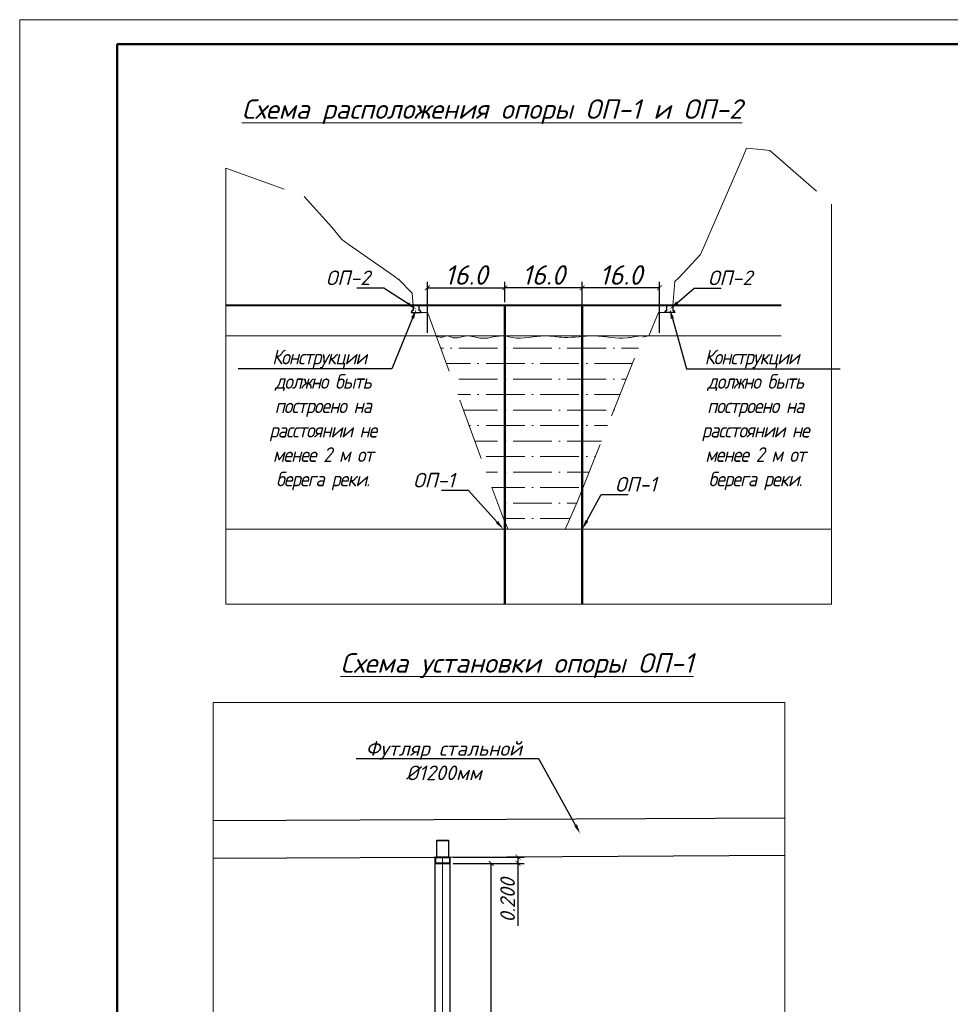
# Model space of a CAD drawing. Header units: millimetres. Extents: x 12962 to 32397, y -4138 to -1429.
# Tile 28 of 41: x 13347 to 13538, y -2257 to -2055. Entities that reach past the tile are written whole.
import ezdxf
from ezdxf import colors
from ezdxf.entities.mleader import LeaderData, LeaderLine
from ezdxf.math import Vec2, Vec3

# ---------------------------------------------------------------- set-up
doc = ezdxf.new("R2010")
doc.units = ezdxf.units.MM
doc.linetypes.add('DASHED2', pattern=[0.375, 0.25, -0.125])
doc.linetypes.add('HIDDEN', pattern=[9.525, 6.35, -3.175])
for name, color, linetype in [('(017) Канализация', 33, 'KANALIS_K_1'), ('1', 7, 'Continuous'), ('_PP_TAB', 7, 'Continuous'), ('KOLOD', 250, 'Continuous'), ('ЛИНИИ(та)', 3, 'Continuous')]:
    doc.layers.add(name, color=color, linetype=linetype)
for name, color, linetype, lineweight in [('.', 7, 'Continuous', 15), ('1_В1', 160, 'Continuous', 100), ('_1 asosiy', 7, 'Continuous', 40), ('_КЛ  Профиль', 7, 'Continuous', 20), ('_Сущ профиль поверхности', 7, 'DASHED2', 30)]:
    doc.layers.add(name, color=color, linetype=linetype, lineweight=lineweight)
doc.styles.add('ISOCPEUR', font='isocpeui.ttf')
doc.styles.get("Standard").update_dxf_attribs({"font": 'arial.ttf'})
doc.styles.add('НВК_Ш_(3)_И', font='isocpeui.ttf', dxfattribs={"height": 3})
doc.styles.add('НВК_Ш_(4)_И', font='isocpeui.ttf', dxfattribs={"height": 4})
doc.styles.add('Шрифт Р2', font='isocpeui.ttf', dxfattribs={"height": 2})
doc.linetypes.add('KANALIS_K_1', pattern='A,1,[">",Standard,S=1.8,R=0,X=-0.9,Y=-0.9],3,-1,["К",Standard,S=1.8,R=0,X=-0.9,Y=-0.9],-1,10', length=16)
doc.dimstyles.new('ISOCPEUR ш2', dxfattribs={"dimtxt": 2, "dimasz": 1, "dimexe": 1.25, "dimexo": 0.625, "dimtad": 1, "dimlfac": 0.5, "dimtxsty": 'Шрифт Р2', "dimblk": 'ARCHTICK', "dimcen": 2.5, "dimadec": 0, "dimazin": 0, "dimtfac": 1, "dimtmove": 0, "dimatfit": 3, "dimfxl": 1, "dimarcsym": 0})

# ---------------------------------------------------------------- blocks, each defined once
blk = doc.blocks.new('_ArchTick')
at = {"color": 0, "linetype": 'ByBlock', "const_width": 0.15}
blk.add_lwpolyline([(-0.5, -0.5), (0.5, 0.5)], dxfattribs=at)
blk = doc.blocks.new('*D1760')
at = {"layer": 'Defpoints', "color": 0, "lineweight": 25, "transparency": 16777216}
for p in [(13435.59, -2227.74), (13444.06, -2227.74), (13435.59, -2314.42)]:
    blk.add_point(p, dxfattribs=at)
at = {"layer": 'KOLOD', "color": 154, "lineweight": -2, "transparency": 16777216}
for p, q in [((13436.22, -2227.74), (13445.31, -2227.74)), ((13444.06, -2314.42), (13444.06, -2227.74)), ((13436.22, -2314.42), (13445.31, -2314.42))]:
    blk.add_line(p, q, dxfattribs=at)
for p, rotation in [((13444.06, -2227.74), 90), ((13444.06, -2314.42), 270)]:
    blk.add_blockref('_ArchTick', p, dxfattribs=dict(at, rotation=rotation))
at = {"layer": 'KOLOD', "color": 154, "lineweight": 0, "transparency": 16777216, "insert": (13441.93, -2271.08), "char_height": 3, "attachment_point": 5, "rotation": 90, "style": 'НВК_Ш_(3)_И'}
blk.add_mtext('9.000', dxfattribs=at)
blk = doc.blocks.new('*D1767')
at = {"layer": 'Defpoints', "color": 0, "lineweight": 25, "transparency": 16777216}
for p in [(13435.59, -2226.46), (13449.55, -2226.46), (13435.59, -2227.74)]:
    blk.add_point(p, dxfattribs=at)
at = {"layer": 'KOLOD', "color": 154, "lineweight": -2, "transparency": 16777216}
for p, q in [((13436.22, -2226.46), (13450.8, -2226.46)), ((13449.55, -2226.46), (13449.55, -2227.74)), ((13436.22, -2227.74), (13450.8, -2227.74)), ((13449.55, -2227.74), (13449.55, -2240.55))]:
    blk.add_line(p, q, dxfattribs=at)
for p, rotation in [((13449.55, -2226.46), 90), ((13449.55, -2227.74), 270)]:
    blk.add_blockref('_ArchTick', p, dxfattribs=dict(at, rotation=rotation))
at = {"layer": 'KOLOD', "color": 154, "lineweight": 0, "transparency": 16777216, "insert": (13447.42, -2235.31), "char_height": 3, "attachment_point": 5, "rotation": 90, "style": 'НВК_Ш_(3)_И'}
blk.add_mtext('0.200', dxfattribs=at)
blk = doc.blocks.new('*U38')
at = {"lineweight": 9}
for p, q in [((-20, -5), (-20, 415)), ((-20, 415), (574, 415))]:
    blk.add_line(p, q, dxfattribs=at)
at = {"lineweight": 50}
for p, q in [((0, 0), (0, 410)), ((0, 410), (569, 410))]:
    blk.add_line(p, q, dxfattribs=at)
blk = doc.blocks.new('*D1763')
at = {"layer": 'Defpoints', "color": 0, "lineweight": 25, "transparency": 16777216}
for p in [(13446.84, -2109.74), (13446.84, -2113.34), (13430.96, -2119.61)]:
    blk.add_point(p, dxfattribs=at)
at = {"layer": 'KOLOD', "color": 154, "lineweight": -2, "transparency": 16777216}
for p, q in [((13430.96, -2118.98), (13430.96, -2108.49)), ((13446.84, -2112.71), (13446.84, -2108.49)), ((13430.96, -2109.74), (13446.84, -2109.74))]:
    blk.add_line(p, q, dxfattribs=at)
at = {"layer": 'KOLOD', "color": 154, "lineweight": -2, "transparency": 16777216, "rotation": 180}
blk.add_blockref('_ArchTick', (13430.96, -2109.74), dxfattribs=at)
at = {"layer": 'KOLOD', "color": 154, "lineweight": -2, "transparency": 16777216}
blk.add_blockref('_ArchTick', (13446.84, -2109.74), dxfattribs=at)
at = {"layer": 'KOLOD', "color": 154, "lineweight": 0, "transparency": 16777216, "insert": (13438.9, -2107.11), "char_height": 4, "attachment_point": 5, "style": 'НВК_Ш_(4)_И'}
blk.add_mtext('16.0', dxfattribs=at)
blk = doc.blocks.new('*D1764')
at = {"layer": 'Defpoints', "color": 0, "lineweight": 25, "transparency": 16777216}
for p in [(13446.84, -2109.74), (13446.84, -2113.34), (13462.72, -2119.61)]:
    blk.add_point(p, dxfattribs=at)
at = {"layer": 'KOLOD', "color": 154, "lineweight": -2, "transparency": 16777216}
for p, q in [((13446.84, -2112.71), (13446.84, -2108.49)), ((13462.72, -2118.98), (13462.72, -2108.49)), ((13462.72, -2109.74), (13446.84, -2109.74))]:
    blk.add_line(p, q, dxfattribs=at)
at = {"layer": 'KOLOD', "color": 154, "lineweight": -2, "transparency": 16777216, "rotation": 180}
blk.add_blockref('_ArchTick', (13446.84, -2109.74), dxfattribs=at)
at = {"layer": 'KOLOD', "color": 154, "lineweight": -2, "transparency": 16777216}
blk.add_blockref('_ArchTick', (13462.72, -2109.74), dxfattribs=at)
at = {"layer": 'KOLOD', "color": 154, "lineweight": 0, "transparency": 16777216, "insert": (13454.78, -2107.11), "char_height": 4, "attachment_point": 5, "style": 'НВК_Ш_(4)_И'}
blk.add_mtext('16.0', dxfattribs=at)
blk = doc.blocks.new('*D1765')
at = {"layer": 'Defpoints', "color": 0, "lineweight": 25, "transparency": 16777216}
for p in [(13462.72, -2109.74), (13462.72, -2113.34), (13478.6, -2119.61)]:
    blk.add_point(p, dxfattribs=at)
at = {"layer": 'KOLOD', "color": 154, "lineweight": -2, "transparency": 16777216}
for p, q in [((13462.72, -2112.71), (13462.72, -2108.49)), ((13478.6, -2118.98), (13478.6, -2108.49)), ((13478.6, -2109.74), (13462.72, -2109.74))]:
    blk.add_line(p, q, dxfattribs=at)
at = {"layer": 'KOLOD', "color": 154, "lineweight": -2, "transparency": 16777216, "rotation": 180}
blk.add_blockref('_ArchTick', (13462.72, -2109.74), dxfattribs=at)
at = {"layer": 'KOLOD', "color": 154, "lineweight": -2, "transparency": 16777216}
blk.add_blockref('_ArchTick', (13478.6, -2109.74), dxfattribs=at)
at = {"layer": 'KOLOD', "color": 154, "lineweight": 0, "transparency": 16777216, "insert": (13470.66, -2107.11), "char_height": 4, "attachment_point": 5, "style": 'НВК_Ш_(4)_И'}
blk.add_mtext('16.0', dxfattribs=at)

msp = doc.modelspace()

# ---------------------------------------------------------------- hatches: boundary and pattern name
at = {"layer": '.'}
h = msp.add_hatch(dxfattribs=at)
h.set_pattern_fill('ANSI36', color=256, angle=315)
h.set_pattern_definition([(0, (3975.1444, 71.8087), (5.55625, 3.175), [7.9375, -1.5875, 0, -1.5875])])
edge = h.paths.add_edge_path()
edge.add_line((13446.84, -2119.61), (13445.775, -2119.61))
edge.add_spline(control_points=[(13445.775, -2119.61), (13444.547, -2119.734), (13442.431, -2120.49), (13440.372, -2119.674), (13439.516, -2119.61)], knot_values=[30.7014142, 30.7014142, 30.7014142, 30.7014142, 34.4116873, 37.0033145, 37.0033145, 37.0033145, 37.0033145], degree=3, periodic=0)
edge.add_line((13439.516, -2119.61), (13438.985, -2119.61))
edge.add_spline(control_points=[(13438.985, -2119.61), (13438.053, -2119.687), (13436.681, -2120.437), (13435.036, -2119.367), (13433.879, -2120.075), (13433.136, -2119.765), (13432.766, -2119.611)], knot_values=[37.5376222, 37.5376222, 37.5376222, 37.5376222, 40.3456596, 41.6007882, 42.7525069, 43.8966342, 43.8966342, 43.8966342, 43.8966342], degree=3, periodic=0)
edge.add_line((13432.766, -2119.611), (13446.424, -2156.694))
edge.add_line((13446.424, -2156.694), (13446.84, -2157.666))
edge.add_line((13446.84, -2157.666), (13446.84, -2119.61))
edge = h.paths.add_edge_path()
edge.add_spline(control_points=[(13462.72, -2119.715), (13461.481, -2119.822), (13459.062, -2120.087), (13456.651, -2119.648), (13455.466, -2119.61)], knot_values=[13.6798282, 13.6798282, 13.6798282, 13.6798282, 17.3990828, 20.9547796, 20.9547796, 20.9547796, 20.9547796], degree=3, periodic=0)
edge.add_line((13455.466, -2119.61), (13454.816, -2119.61))
edge.add_spline(control_points=[(13455.466, -2119.61), (13455.342, -2119.606), (13452.993, -2119.567), (13450.079, -2120.537), (13447.407, -2119.674), (13446.892, -2119.61)], knot_values=[20.9547796, 20.9547796, 20.9547796, 20.9547796, 21.3280159, 27.9976261, 29.5710594, 29.5710594, 29.5710594, 29.5710594], degree=3, periodic=0)
edge.add_line((13446.892, -2119.61), (13446.84, -2119.61))
edge.add_line((13446.84, -2119.61), (13446.84, -2157.666))
edge.add_line((13446.84, -2157.666), (13447.332, -2158.811))
edge.add_line((13447.332, -2158.811), (13447.47, -2159.214))
edge.add_line((13447.47, -2159.214), (13447.91, -2159.219))
edge.add_line((13447.91, -2159.219), (13459.254, -2159.243))
edge.add_line((13459.254, -2159.243), (13459.287, -2159.167))
edge.add_line((13459.287, -2159.167), (13459.389, -2158.927))
edge.add_line((13459.389, -2158.927), (13461.663, -2153.678))
edge.add_line((13461.663, -2153.678), (13462.72, -2151.029))
edge.add_line((13462.72, -2151.029), (13462.72, -2119.715))
edge = h.paths.add_edge_path()
edge.add_line((13475.16, -2119.869), (13476.307, -2119.61))
edge.add_line((13476.307, -2119.61), (13474.508, -2119.61))
edge.add_spline(control_points=[(13474.508, -2119.61), (13473.637, -2119.69), (13470.657, -2120.427), (13467.62, -2119.692), (13465.465, -2119.61)], knot_values=[1.8544987, 1.8544987, 1.8544987, 1.8544987, 4.4815937, 10.9361958, 10.9361958, 10.9361958, 10.9361958], degree=3, periodic=0)
edge.add_line((13465.465, -2119.61), (13464.321, -2119.61))
edge.add_spline(control_points=[(13464.321, -2119.61), (13463.787, -2119.629), (13463.253, -2119.669), (13462.72, -2119.715)], knot_values=[12.0797449, 12.0797449, 12.0797449, 12.0797449, 13.6798282, 13.6798282, 13.6798282, 13.6798282], degree=3, periodic=0)
edge.add_line((13462.72, -2119.715), (13462.72, -2151.029))
edge.add_line((13462.72, -2151.029), (13475.16, -2119.869))

# ---------------------------------------------------------------- linework, layer by layer
at = {"layer": '(017) Канализация', "linetype": 'ByBlock', "lineweight": 40}
msp.add_line((13503.538, -2113.336), (13389.626, -2113.336), dxfattribs=at)
at = {"lineweight": 0}
for p, q in [((13503.538, -2119.61), (13389.626, -2119.61)), ((13513.824, -2159.253), (13389.626, -2159.253))]:
    msp.add_line(p, q, dxfattribs=at)
msp.add_spline([(13476.361, -2119.598), (13474.65, -2119.598), (13471.908, -2119.993), (13465.137, -2119.601), (13459.01, -2119.909), (13455.093, -2119.604), (13448.431, -2119.938), (13446.864, -2119.607), (13442.075, -2120.079), (13438.998, -2119.609), (13436.2, -2119.967), (13434.997, -2119.61), (13433.878, -2119.883), (13432.766, -2119.611)], degree=3, dxfattribs=at)
at = {"layer": '1', "color": 250, "lineweight": 0}
for p, q in [((13389.626, -2174.6), (13389.626, -2085.19)), ((13513.824, -2174.6), (13513.824, -2092.606))]:
    msp.add_line(p, q, dxfattribs=at)
at = {"layer": '1', "color": 36, "lineweight": 0}
msp.add_lwpolyline([(13487.061, -2102.765), (13495.64, -2082.924)], dxfattribs=at)
at = {"layer": '1', "color": 250, "lineweight": 30}
for points in [[(13428.071, -2114.361), (13427.798, -2114.361), (13427.798, -2114.634), (13427.662, -2114.634), (13427.662, -2114.771), (13429.716, -2114.771), (13429.716, -2114.634), (13429.58, -2114.634), (13429.58, -2114.361), (13429.306, -2114.361), (13429.306, -2113.336), (13428.071, -2113.336)], [(13481.297, -2114.361), (13481.57, -2114.361), (13481.57, -2114.634), (13481.707, -2114.634), (13481.707, -2114.771), (13479.652, -2114.771), (13479.652, -2114.634), (13479.789, -2114.634), (13479.789, -2114.361), (13480.062, -2114.361), (13480.062, -2113.336), (13481.297, -2113.336)]]:
    msp.add_lwpolyline(points, close=True, dxfattribs=at)
at = {"layer": '1', "color": 250, "lineweight": 0}
for points in [[(13389.626, -2174.6), (13513.824, -2174.6)], [(13387.019, -2280.36), (13387.019, -2194.733), (13504.276, -2194.733), (13504.276, -2280.36)]]:
    msp.add_lwpolyline(points, dxfattribs=at)
at = {"layer": '_PP_TAB', "color": 7, "lineweight": 0}
msp.add_line((13434.093, -2226.568), (13434.091, -2374.84), dxfattribs=at)
at = {"layer": '_PP_TAB', "color": 5, "lineweight": 30}
for points in [[(13387.017, -2218.925), (13447.275, -2218.682), (13447.275, -2218.682), (13504.274, -2218.369)], [(13504.274, -2226.155), (13447.275, -2226.468), (13447.275, -2226.468), (13387.017, -2226.711)]]:
    msp.add_lwpolyline(points, dxfattribs=at)
at = {"layer": '_КЛ  Профиль', "color": 7, "linetype": 'Continuous', "lineweight": 50}
for p, q in [((13446.84, -2113.336), (13446.84, -2174.6)), ((13462.72, -2113.336), (13462.72, -2174.6))]:
    msp.add_line(p, q, dxfattribs=at)
at = {"layer": '_КЛ  Профиль', "color": 7, "linetype": 'Continuous', "lineweight": 0}
msp.add_line((13389.626, -2174.6), (13513.824, -2174.6), dxfattribs=at)
msp.add_line((13389.626, -2174.6), (13513.824, -2174.6), dxfattribs=at)
at = {"layer": '_Сущ профиль поверхности', "color": 36, "linetype": 'HIDDEN', "lineweight": 0, "ltscale": 2}
for p, q in [((13495.64, -2082.924), (13496.427, -2081.1)), ((13495.64, -2082.924), (13496.427, -2081.1)), ((13496.427, -2081.1), (13499.39, -2081.387)), ((13496.427, -2081.1), (13499.39, -2081.387)), ((13499.39, -2081.387), (13501.186, -2081.6)), ((13499.39, -2081.387), (13501.186, -2081.6)), ((13501.186, -2081.6), (13513.824, -2092.606)), ((13405.725, -2091.015), (13411.367, -2097.333)), ((13405.725, -2091.015), (13411.367, -2097.333)), ((13411.367, -2097.333), (13413.411, -2099.857)), ((13411.367, -2097.333), (13413.411, -2099.857)), ((13413.411, -2099.857), (13414.912, -2100.908)), ((13413.411, -2099.857), (13414.912, -2100.908)), ((13414.912, -2100.908), (13424.175, -2107.361)), ((13414.912, -2100.908), (13424.175, -2107.361)), ((13486.957, -2102.942), (13486.989, -2102.9)), ((13486.957, -2102.942), (13486.989, -2102.9)), ((13486.989, -2102.9), (13487.061, -2102.765)), ((13486.989, -2102.9), (13487.061, -2102.765)), ((13424.175, -2107.361), (13425.035, -2108.051)), ((13424.175, -2107.361), (13425.035, -2108.051)), ((13425.035, -2108.051), (13425.067, -2107.945)), ((13425.035, -2108.051), (13425.067, -2107.945)), ((13431.025, -2114.771), (13427.662, -2114.771)), ((13431.025, -2114.771), (13431.039, -2114.919)), ((13431.025, -2114.771), (13431.039, -2114.919)), ((13431.039, -2114.919), (13446.424, -2156.694)), ((13476.361, -2119.598), (13478.392, -2114.771)), ((13476.361, -2119.598), (13478.392, -2114.771)), ((13478.392, -2114.771), (13481.707, -2114.771)), ((13461.663, -2153.678), (13475.16, -2119.869)), ((13461.663, -2153.678), (13475.16, -2119.869)), ((13475.16, -2119.869), (13476.361, -2119.598)), ((13475.16, -2119.869), (13476.361, -2119.598)), ((13459.389, -2158.927), (13461.663, -2153.678)), ((13459.389, -2158.927), (13461.663, -2153.678)), ((13446.424, -2156.694), (13447.332, -2158.811)), ((13446.424, -2156.694), (13447.332, -2158.811)), ((13447.332, -2158.811), (13447.47, -2159.214)), ((13447.332, -2158.811), (13447.47, -2159.214)), ((13447.47, -2159.214), (13447.91, -2159.219)), ((13447.47, -2159.214), (13447.91, -2159.219)), ((13447.91, -2159.219), (13459.254, -2159.243)), ((13447.91, -2159.219), (13459.254, -2159.243)), ((13459.254, -2159.243), (13459.287, -2159.167)), ((13459.254, -2159.243), (13459.287, -2159.167)), ((13459.287, -2159.167), (13459.389, -2158.927)), ((13459.287, -2159.167), (13459.389, -2158.927))]:
    msp.add_line(p, q, dxfattribs=at)
at = {"layer": '_Сущ профиль поверхности', "color": 36, "linetype": 'HIDDEN', "lineweight": 20, "ltscale": 2}
msp.add_line((13431.039, -2114.919), (13446.424, -2156.694), dxfattribs=at)
at = {"layer": '_Сущ профиль поверхности', "color": 36, "linetype": 'HIDDEN', "lineweight": 0, "ltscale": 2}
for points in [[(13389.626, -2085.19), (13405.725, -2091.015)], [(13486.957, -2102.942), (13482.472, -2107.768), (13481.737, -2108.456), (13481.297, -2113.336)], [(13425.067, -2107.945), (13427.846, -2110.833), (13428.071, -2113.336)]]:
    msp.add_lwpolyline(points, dxfattribs=at)
at = {"layer": 'ЛИНИИ(та)', "color": 154, "lineweight": 30, "ltscale": 0.05}
for p, q in [((13432.874, -2222.974), (13435.315, -2222.974)), ((13432.874, -2223.066), (13435.315, -2223.066)), ((13432.688, -2226.43), (13435.488, -2226.43)), ((13435.591, -2227.676), (13432.591, -2227.676)), ((13432.591, -2227.738), (13435.591, -2227.738)), ((13432.691, -2226.568), (13435.491, -2226.568))]:
    msp.add_line(p, q, dxfattribs=at)
for points in [[(13432.874, -2226.468), (13432.874, -2223.066), (13432.874, -2222.974)], [(13435.315, -2222.974), (13435.315, -2226.461)], [(13432.591, -2314.315), (13432.591, -2226.468), (13435.591, -2226.46)], [(13432.691, -2227.676), (13432.691, -2226.568), (13432.691, -2226.476)], [(13435.491, -2226.461), (13435.491, -2227.676)], [(13435.591, -2226.46), (13435.591, -2314.191)]]:
    msp.add_lwpolyline(points, dxfattribs=at)

# ---------------------------------------------------------------- block references
at = {"layer": '_1 asosiy', "color": 0, "ltscale": 30}
msp.add_blockref('*U38', (13367.344, -2469.772), dxfattribs=at)

# ---------------------------------------------------------------- texts
at = {"layer": 'KOLOD', "color": 154, "lineweight": 0, "char_height": 4, "attachment_point": 1}
for s, insert, width, style in [('{\\LСхема расположения опоры ОП-1 и ОП-2}', (13392.905, -2071.095), 118.28696, 'НВК_Ш_(3)_И'), ('{\\LСхема установки опоры ОП-1}', (13413.131, -2184.654), 85.89101, 'ISOCPEUR')]:
    msp.add_mtext(s, dxfattribs=dict(at, insert=insert, width=width, style=style))

# ---------------------------------------------------------------- dimensions: what is measured, and where the dimension line sits
at = {"layer": 'KOLOD', "color": 154, "lineweight": 0}
dim = msp.add_linear_dim(base=(13446.84, -2109.736), p1=(13430.96, -2119.61), p2=(13446.84, -2113.336), text='16.0', dimstyle='ISOCPEUR ш2', override={"dimtxt": 4, "dimtxsty": 'НВК_Ш_(4)_И', "dimclrd": 154, "dimclre": 154, "dimclrt": 154, "dimtmove": 1}, dxfattribs=at)
dim.commit()
dim.dimension.update_dxf_attribs({"geometry": '*D1763', "text_midpoint": (13438.9, -2107.111)})
for base, p1, p2, angle, text, override, picture, middle in [((13446.84, -2109.736), (13462.72, -2119.61), (13446.84, -2113.336), 180, '16.0', {"dimtxt": 4, "dimtxsty": 'НВК_Ш_(4)_И', "dimclrd": 154, "dimclre": 154, "dimclrt": 154, "dimtmove": 1}, '*D1764', (13454.78, -2107.111)), ((13462.72, -2109.736), (13478.603, -2119.61), (13462.72, -2113.336), 180, '16.0', {"dimtxt": 4, "dimtxsty": 'НВК_Ш_(4)_И', "dimclrd": 154, "dimclre": 154, "dimclrt": 154, "dimtmove": 1}, '*D1765', (13470.662, -2107.111)), ((13444.055, -2227.738), (13435.591, -2314.42), (13435.591, -2227.738), 270, '9.000', {"dimtxsty": 'НВК_Ш_(3)_И', "dimclrd": 154, "dimclre": 154, "dimclrt": 154}, '*D1760', (13441.93, -2271.079))]:
    dim = msp.add_linear_dim(base=base, p1=p1, p2=p2, angle=angle, text=text, dimstyle='ISOCPEUR ш2', override=override, dxfattribs=at)
    dim.commit()
    dim.dimension.update_dxf_attribs({"geometry": picture, "text_midpoint": middle})
dim = msp.add_linear_dim(base=(13449.547, -2226.46), p1=(13435.591, -2227.738), p2=(13435.591, -2226.46), angle=90, text='0.200', dimstyle='ISOCPEUR ш2', override={"dimtxsty": 'НВК_Ш_(3)_И', "dimclrd": 154, "dimclre": 154, "dimclrt": 154}, dxfattribs=at)
dim.commit()
dim.dimension.update_dxf_attribs({"geometry": '*D1767', "text_midpoint": (13449.547, -2235.31), "dimtype": 161})

# ---------------------------------------------------------------- leaders
at = {"layer": '1_В1', "color": 154, "lineweight": 0}
ml = msp.add_multileader_mtext('Standard', dxfattribs=at)
ml.set_content('{\\C154;ОП-2}', color=176, style='НВК_Ш_(3)_И')
ml.set_leader_properties(color=154)
ml.build(insert=Vec2(0, 0))
ml.multileader.update_dxf_attribs({"text_left_attachment_type": 6, "text_right_attachment_type": 6, "dogleg_length": 0.749, "arrow_head_size": 2})
ctx = ml.context
ctx.base_point, ctx.char_height, ctx.arrow_head_size, ctx.plane_origin = Vec3(13407.911, -2109.796), 3, 2, Vec3(13499.743, -2096.922)
ctx.left_attachment, ctx.right_attachment, ctx.text_align_type = 6, 6, 1
notes = []
notes.append((ctx, [(0, (1, 1, 0), (13422.028, -2109.796), (-1, 0), 0.574, [(1, [(13428.689, -2114.122)], 0, [])])]))
ctx.mtext.insert, ctx.mtext.width, ctx.mtext.defined_height, ctx.mtext.alignment, ctx.mtext.flow_direction = Vec3(13414.682, -2106.196), 2.91974, 2.984, 2, 5
ml = msp.add_multileader_mtext('Standard', dxfattribs=at)
ml.set_content('{\\C154;ОП-2}', color=176, style='НВК_Ш_(3)_И')
ml.set_leader_properties(color=154)
ml.build(insert=Vec2(0, 0))
ml.multileader.update_dxf_attribs({"text_left_attachment_type": 6, "text_right_attachment_type": 6, "dogleg_length": 0.749, "arrow_head_size": 2})
ctx = ml.context
ctx.base_point, ctx.char_height, ctx.arrow_head_size, ctx.plane_origin = Vec3(13486.289, -2109.796), 3, 2, Vec3(13409.625, -2096.922)
ctx.left_attachment, ctx.right_attachment, ctx.text_align_type = 6, 6, 1
notes.append((ctx, [(0, (1, 1, 0), (13485.716, -2109.796), (1, 0), 0.574, [(1, [(13480.68, -2114.122)], 0, [])])]))
ctx.mtext.insert, ctx.mtext.width, ctx.mtext.defined_height, ctx.mtext.alignment, ctx.mtext.flow_direction = Vec3(13493.061, -2106.196), 2.91974, 2.984, 2, 5
ml = msp.add_multileader_mtext('Standard', dxfattribs=at)
ml.set_content('{\\W0.9;\\T0.9;\\C154;Конструкции  должно быть построено на расстоянии не менее 2 м от берега реки.}', color=176, style='НВК_Ш_(3)_И')
ml.set_leader_properties(color=154)
ml.build(insert=Vec2(0, 0))
ml.multileader.update_dxf_attribs({"text_left_attachment_type": 6, "text_right_attachment_type": 6, "dogleg_length": 0.749, "arrow_head_size": 2})
ctx = ml.context
ctx.base_point, ctx.char_height, ctx.arrow_head_size, ctx.plane_origin = Vec3(13395.976, -2126.327), 3, 2, Vec3(13499.743, -2131.322)
ctx.left_attachment, ctx.right_attachment, ctx.text_align_type = 6, 6, 1
notes.append((ctx, [(0, (1, 1, 0), (13423.641, -2126.327), (-1, 0), 0.574, [(1, [(13428.689, -2114.122)], 0, [])])]))
ctx.mtext.insert, ctx.mtext.width, ctx.mtext.defined_height, ctx.mtext.alignment, ctx.mtext.flow_direction = Vec3(13409.522, -2122.427), 28.65765, 2.984, 2, 5
ml = msp.add_multileader_mtext('Standard', dxfattribs=at)
ml.set_content('{\\W0.9;\\T0.9;\\C154;Конструкции  должно быть построено на расстоянии не менее 2 м от берега реки.}', color=176, style='НВК_Ш_(3)_И')
ml.set_leader_properties(color=154)
ml.build(insert=Vec2(0, 0))
ml.multileader.update_dxf_attribs({"text_left_attachment_type": 6, "text_right_attachment_type": 6, "dogleg_length": 0.749, "arrow_head_size": 2})
ctx = ml.context
ctx.base_point, ctx.char_height, ctx.arrow_head_size, ctx.plane_origin = Vec3(13484.665, -2126.327), 3, 2, Vec3(13409.625, -2131.322)
ctx.left_attachment, ctx.right_attachment, ctx.text_align_type = 6, 6, 1
notes.append((ctx, [(0, (1, 1, 0), (13484.091, -2126.327), (1, 0), 0.574, [(1, [(13480.68, -2114.122)], 0, [])])]))
ctx.mtext.insert, ctx.mtext.width, ctx.mtext.defined_height, ctx.mtext.alignment, ctx.mtext.flow_direction = Vec3(13498.21, -2122.427), 28.65765, 2.984, 2, 5
ml = msp.add_multileader_mtext('Standard', dxfattribs=at)
ml.set_content('{\\C154;ОП-1}', color=176, style='НВК_Ш_(3)_И')
ml.set_leader_properties(color=154)
ml.build(insert=Vec2(0, 0))
ml.multileader.update_dxf_attribs({"text_left_attachment_type": 6, "text_right_attachment_type": 6, "dogleg_length": 0.749, "arrow_head_size": 2})
ctx = ml.context
ctx.base_point, ctx.char_height, ctx.arrow_head_size, ctx.plane_origin = Vec3(13425.786, -2151.278), 3, 2, Vec3(13520.557, -2138.403)
ctx.left_attachment, ctx.right_attachment, ctx.text_align_type = 6, 6, 1
notes.append((ctx, [(0, (1, 1, 0), (13439.417, -2151.278), (-1, 0), 0.574, [(1, [(13446.582, -2159.253)], 0, [])])]))
ctx.mtext.insert, ctx.mtext.width, ctx.mtext.defined_height, ctx.mtext.alignment, ctx.mtext.flow_direction = Vec3(13432.315, -2147.678), 2.91974, 2.984, 2, 5
ml = msp.add_multileader_mtext('Standard', dxfattribs=at)
ml.set_content('{\\C154;ОП-1}', color=176, style='НВК_Ш_(3)_И')
ml.set_leader_properties(color=154)
ml.build(insert=Vec2(0, 0))
ml.multileader.update_dxf_attribs({"text_left_attachment_type": 6, "text_right_attachment_type": 6, "dogleg_length": 0.749, "arrow_head_size": 2})
ctx = ml.context
ctx.base_point, ctx.char_height, ctx.arrow_head_size, ctx.plane_origin = Vec3(13467.193, -2152.126), 3, 2, Vec3(13388.014, -2139.251)
ctx.left_attachment, ctx.right_attachment, ctx.text_align_type = 6, 6, 1
notes.append((ctx, [(0, (1, 1, 0), (13466.62, -2152.126), (1, 0), 0.574, [(1, [(13462.72, -2159.253)], 0, [])])]))
ctx.mtext.insert, ctx.mtext.width, ctx.mtext.defined_height, ctx.mtext.alignment, ctx.mtext.flow_direction = Vec3(13473.722, -2148.526), 2.91974, 2.984, 2, 5
ml = msp.add_multileader_mtext('Standard', dxfattribs=at)
ml.set_content('{\\C154;Футляр стальной\\P%%C1200мм}', color=176, style='НВК_Ш_(3)_И')
ml.set_leader_properties(color=154)
ml.build(insert=Vec2(0, 0))
ml.multileader.update_dxf_attribs({"text_left_attachment_type": 6, "text_right_attachment_type": 6, "dogleg_length": 0.5, "arrow_head_size": 2})
ctx = ml.context
ctx.base_point, ctx.char_height, ctx.arrow_head_size, ctx.plane_origin = Vec3(13415.331, -2206.286), 3, 2, Vec3(13669.811, -2233.615)
ctx.left_attachment, ctx.right_attachment, ctx.text_align_type = 6, 6, 1
notes.append((ctx, [(0, (1, 1, 0), (13453.827, -2206.286), (-1, 0), 0.5, [(0, [(13462.317, -2221.653)], 0, [])])]))
ctx.mtext.insert, ctx.mtext.width, ctx.mtext.alignment, ctx.mtext.flow_direction = Vec3(13434.329, -2202.686), 36.64568, 2, 5
for ctx, leaders in notes:
    for number, flags, end, landing, length, lines in leaders:
        leader = LeaderData()
        leader.index, (leader.has_last_leader_line, leader.has_dogleg_vector, leader.attachment_direction) = number, flags
        leader.last_leader_point, leader.dogleg_vector, leader.dogleg_length = Vec3(end), Vec3(landing), length
        for number, points, colour, breaks in lines:
            line = LeaderLine()
            line.index, line.vertices, line.color, line.breaks = number, Vec3.list(points), colors.encode_raw_color(colour), breaks
            leader.lines.append(line)
        ctx.leaders.append(leader)

doc.saveas('drawing.dxf')
